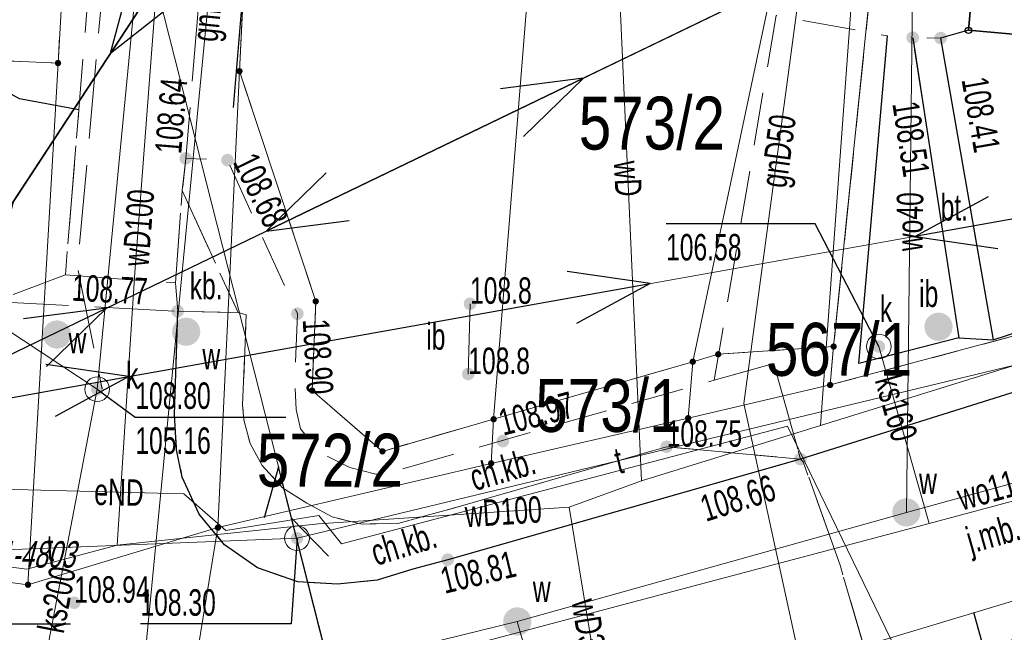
# Model space of a CAD drawing. Header units: inches. Extents: x 6497603 to 6502483, y 5925790 to 5934357.
# Tile 158 of 256: x 6501231 to 6501259, y 5926102 to 5926119. Entities that reach past the tile are written whole.
import ezdxf
from ezdxf.enums import TextEntityAlignment as Align

# ---------------------------------------------------------------- set-up
doc = ezdxf.new("R2010")
doc.units = ezdxf.units.IN
doc.header["$MEASUREMENT"] = 0
for name, pattern in [('1.5_0.75', [2.25, 1.5, -0.75]), ('2.25_0.75', [3, 2.25, -0.75]), ('219-1000', [0, 0]), ('egkk-1000', [3, 2.25, -0.75]), ('egug-1000', [1.5, 0.75, -0.75]), ('suep_nn_1000', [0, 0]), ('sutp_1000', [0, 0])]:
    doc.linetypes.add(name, pattern=pattern)
for name, color, linetype in [('203-punkt graniczny', 7, 'Continuous'), ('211-numer działki ewidencyjnej', 7, 'Continuous'), ('217-kontur klasyfikacyjny', 7, 'Continuous'), ('218-kontur użytku gruntowego', 7, 'Continuous'), ('219-działka ewidencyjna', 7, 'Continuous'), ('312-budynek ewidencyjny', 7, 'Continuous'), ('chodnik', 7, 'Continuous'), ('chodnik-Atr17', 7, 'Continuous'), ('inna budowla', 7, 'Continuous'), ('inna budowla-Atr17', 7, 'Continuous'), ('jezdnia', 7, 'Continuous'), ('jezdnia-Atr17', 7, 'Continuous'), ('komora podziemna', 7, 'Continuous'), ('krawężnik', 7, 'Continuous'), ('obszar utwardzony', 7, 'Continuous'), ('obszar utwardzony-Atr17', 7, 'Continuous'), ('obudowa ochronna przewodu', 7, 'Continuous'), ('ogrodzenie trwałe', 7, 'Continuous'), ('pikieta naturalna', 7, 'Continuous'), ('pikieta naturalna-Atr2', 7, 'Continuous'), ('pikieta sztuczna', 7, 'Continuous'), ('pikieta sztuczna-Atr2', 7, 'Continuous'), ('przewód elektroenergetyczny niskiego napięcia', 7, 'Continuous'), ('przewód elektroenergetyczny podziemny', 7, 'Continuous'), ('przewód elektroenergetyczny podziemny-Atr1', 7, 'Continuous'), ('przewód gazowy', 7, 'Continuous'), ('przewód gazowy-Atr1', 7, 'Continuous'), ('przewód kanalizacyjny', 7, 'Continuous'), ('przewód kanalizacyjny - ob. projektowany', 7, 'Continuous'), ('przewód kanalizacyjny-Atr1', 7, 'Continuous'), ('przewód telekomunikacyjny napowietrzny', 7, 'Continuous'), ('przewód telekomunikacyjny podziemny', 7, 'Continuous'), ('przewód telekomunikacyjny podziemny-Atr1', 7, 'Continuous'), ('przewód wodociągowy', 7, 'Continuous'), ('przewód wodociągowy-Atr1', 7, 'Continuous'), ('Punkt budynku', 7, 'Continuous'), ('rzędna', 7, 'Continuous'), ('rzędna-Atr2', 7, 'Continuous'), ('rzędna-Atr3', 7, 'Continuous'), ('studnia kanalizacyjna', 7, 'Continuous'), ('studnia kanalizacyjna-Atr17', 7, 'Continuous'), ('Szczegółowa osnowa geodezyjna pozioma-Atr103', 7, 'Continuous'), ('zasuwa lub zawór', 7, 'Continuous'), ('zasuwa lub zawór-Atr17', 7, 'Continuous')]:
    doc.layers.add(name, color=color, linetype=linetype)
doc.styles.get("Standard").update_dxf_attribs({"font": 'arial.ttf'})
doc.linetypes.add('902-1000', pattern='A,5,0,[1,ksztalty.shx,S=1,R=0,X=0,Y=0],5', length=10)

# ---------------------------------------------------------------- blocks, each defined once
blk = doc.blocks.new('203')
at = {"linetype": 'Continuous', "lineweight": 0}
h = blk.add_hatch(color=0, dxfattribs=at)
edge = h.paths.add_edge_path()
edge.add_arc((0, 0), 0.09, 0, 360)
blk = doc.blocks.new('PUNKTBUD')
at = {"color": 0}
blk.add_circle((0, 0), 0.09, dxfattribs=at)
blk = doc.blocks.new('PW01')
at = {"linetype": 'Continuous', "lineweight": 13}
h = blk.add_hatch(color=0, dxfattribs=at)
edge = h.paths.add_edge_path()
edge.add_arc((0, 0), 0.18, 0, 360)
blk = doc.blocks.new('US15')
at = {"color": 0, "linetype": 'Continuous', "lineweight": 13}
blk.add_circle((0, 0), 0.35, dxfattribs=at)
blk = doc.blocks.new('US25')
at = {"linetype": 'Continuous', "lineweight": 13}
h = blk.add_hatch(color=0, dxfattribs=at)
edge = h.paths.add_edge_path()
edge.add_arc((0, 0), 0.4, 0, 360)
blk = doc.blocks.new('SUTP')
at = {"color": 0, "linetype": 'Continuous'}
for p, q in [((0, 0), (1.299, 0.75)), ((13.848, 0), (12.549, 0.75)), ((0, 0), (13.848, 0)), ((2.799, -0.75), (1.5, 0)), ((11.049, -0.75), (12.348, 0))]:
    blk.add_line(p, q, dxfattribs=at)
blk = doc.blocks.new('SUEP1')
at = {"color": 0, "linetype": 'Continuous'}
for p, q in [((7.5, 0), (5.25, 0.75)), ((22.5, 0), (20.25, 0.75)), ((0, 0), (7.5, 0)), ((7.5, 0), (5.25, -0.75)), ((7.5, 0), (22.5, 0)), ((22.5, 0), (20.25, -0.75))]:
    blk.add_line(p, q, dxfattribs=at)

msp = doc.modelspace()

# ---------------------------------------------------------------- linework, layer by layer
at = {"layer": '217-kontur klasyfikacyjny', "color": 3, "linetype": 'egkk-1000', "lineweight": 18, "flags": 128}
for points in [[(6501254.09, 5926110.16), (6501255.72, 5926126.06)], [(6501237.49, 5926122.66), (6501237.26, 5926117.96)], [(6501237.26, 5926117.96), (6501239.42, 5926111.44)], [(6501239.42, 5926111.44), (6501239.32, 5926108.91)], [(6501250.82, 5926109.94), (6501254.09, 5926110.16)], [(6501244.46, 5926108.1), (6501250.1, 5926109.73)], [(6501250.1, 5926109.73), (6501250.82, 5926109.94)], [(6501239.32, 5926108.91), (6501241.31, 5926107.19)], [(6501241.31, 5926107.19), (6501244.46, 5926108.1)]]:
    msp.add_lwpolyline(points, dxfattribs=at)
at = {"layer": '218-kontur użytku gruntowego', "color": 3, "linetype": 'egug-1000', "lineweight": 18, "flags": 128}
for points in [[(6501232.12, 5926118.19), (6501232.79, 5926129.81)], [(6501255.72, 5926126.06), (6501254.09, 5926110.16)], [(6501237.49, 5926122.66), (6501237.26, 5926117.96)], [(6501228.79, 5926118.34), (6501232.12, 5926118.19)], [(6501237.26, 5926117.96), (6501239.42, 5926111.44)], [(6501253.99, 5926109.07), (6501265.08, 5926112.03)], [(6501239.42, 5926111.44), (6501239.32, 5926108.91)], [(6501250.82, 5926109.94), (6501254.09, 5926110.16)], [(6501254.09, 5926110.16), (6501253.99, 5926109.07)], [(6501244.46, 5926108.1), (6501250.1, 5926109.73)], [(6501250.1, 5926109.73), (6501250.82, 5926109.94)], [(6501239.32, 5926108.91), (6501241.31, 5926107.19)], [(6501241.31, 5926107.19), (6501244.46, 5926108.1)]]:
    msp.add_lwpolyline(points, dxfattribs=at)
at = {"layer": '219-działka ewidencyjna', "color": 3, "linetype": '219-1000', "lineweight": 18, "flags": 128}
for points in [[(6501232.12, 5926118.19), (6501232.79, 5926129.81)], [(6501255.72, 5926126.06), (6501254.09, 5926110.16)], [(6501237.26, 5926117.96), (6501237.49, 5926122.66)], [(6501245.54, 5926121.64), (6501244.46, 5926108.1)], [(6501252.53, 5926121.21), (6501250.1, 5926109.73)], [(6501228.79, 5926118.34), (6501232.12, 5926118.19)], [(6501231.27, 5926103.41), (6501232.12, 5926118.19)], [(6501236.65, 5926105.03), (6501237.26, 5926117.96)], [(6501237.26, 5926117.96), (6501239.42, 5926111.44)], [(6501265.08, 5926112.03), (6501253.99, 5926109.07)], [(6501239.32, 5926108.91), (6501239.42, 5926111.44)], [(6501250.82, 5926109.94), (6501254.09, 5926110.16)], [(6501253.99, 5926109.07), (6501254.09, 5926110.16)], [(6501244.46, 5926108.1), (6501250.1, 5926109.73)], [(6501249.97, 5926108.13), (6501250.1, 5926109.73)], [(6501250.1, 5926109.73), (6501250.82, 5926109.94)], [(6501239.32, 5926108.91), (6501241.31, 5926107.19)], [(6501249.97, 5926108.13), (6501253.99, 5926109.07)], [(6501192.19, 5926108.63), (6501231.27, 5926103.41)], [(6501241.31, 5926107.19), (6501244.46, 5926108.1)], [(6501244.39, 5926106.85), (6501249.97, 5926108.13)], [(6501244.39, 5926106.85), (6501244.46, 5926108.1)], [(6501236.65, 5926105.03), (6501244.39, 5926106.85)], [(6501231.27, 5926103.41), (6501236.65, 5926105.03)], [(6501234.67, 5926092.96), (6501236.65, 5926105.03)]]:
    msp.add_lwpolyline(points, dxfattribs=at)
at = {"layer": '312-budynek ewidencyjny', "color": 7, "linetype": 'Continuous', "lineweight": 35, "flags": 128}
for points in [[(6501257.91, 5926119.12), (6501258.63, 5926127.12)], [(6501265.66, 5926118.42), (6501257.91, 5926119.12)]]:
    msp.add_lwpolyline(points, dxfattribs=at)
at = {"layer": 'chodnik', "color": 7, "linetype": '1.5_0.75', "lineweight": 18, "flags": 128}
for points in [[(6501250.71, 5926109.21), (6501252.46, 5926119.54), (6501255.62, 5926118.96), (6501254.8, 5926109.68), (6501257.64, 5926110.41), (6501258.61, 5926110.35), (6501273.4, 5926115.16), (6501273.52, 5926115.95), (6501277.25, 5926117.18), (6501277.7, 5926116.83), (6501277.81, 5926116.4), (6501285.76, 5926118.47), (6501285.82, 5926119.88), (6501286.7, 5926126.51), (6501292.79, 5926126.42), (6501292.49, 5926123.6), (6501292.48, 5926121.57), (6501294.56, 5926121.3), (6501294.34, 5926119.77), (6501296.97, 5926119.89), (6501295.64, 5926118.2), (6501292.84, 5926117.97), (6501289.37, 5926117.51), (6501284.7, 5926116.62), (6501281.13, 5926115.71), (6501273.45, 5926113.35), (6501261.91, 5926109.76), (6501259.77, 5926109.05), (6501253.15, 5926106.97), (6501252.4, 5926109.68)], [(6501235.64, 5926114.58), (6501235.74, 5926115.49), (6501236.92, 5926115.44), (6501238.9, 5926111.09), (6501238.83, 5926109.1), (6501238.87, 5926108.38), (6501238.99, 5926107.83), (6501239.39, 5926107.34), (6501239.76, 5926107.04), (6501240.39, 5926106.73), (6501241.12, 5926106.54), (6501241.52, 5926106.59), (6501250.71, 5926109.21), (6501252.4, 5926109.68), (6501253.15, 5926106.97), (6501249.36, 5926107.32), (6501243.11, 5926105.52), (6501241.75, 5926105.15), (6501240.74, 5926105.13), (6501239.89, 5926105.33), (6501239.17, 5926105.72), (6501238.48, 5926106.16), (6501237.9, 5926106.79), (6501237.56, 5926107.41), (6501237.38, 5926108.08), (6501237.35, 5926108.51), (6501237.45, 5926111.06), (6501237.22, 5926111.12)], [(6501235.51, 5926111.16), (6501237.22, 5926111.12), (6501237.45, 5926111.06), (6501237.35, 5926108.51), (6501237.38, 5926108.08), (6501237.56, 5926107.41), (6501237.9, 5926106.79), (6501238.48, 5926106.16), (6501239.17, 5926105.72), (6501239.89, 5926105.33), (6501240.74, 5926105.13), (6501241.75, 5926105.15), (6501243.11, 5926105.52), (6501249.36, 5926107.32), (6501253.15, 5926106.97), (6501243.16, 5926104.12), (6501242.17, 5926103.85), (6501241.16, 5926103.54), (6501240.04, 5926103.43), (6501238.91, 5926103.49), (6501237.77, 5926103.89), (6501236.84, 5926104.54), (6501236.12, 5926105.41), (6501235.64, 5926106.46), (6501235.48, 5926107.23), (6501235.42, 5926108.23)]]:
    msp.add_lwpolyline(points, close=True, dxfattribs=at)
at = {"layer": 'inna budowla', "color": 7, "linetype": 'Continuous', "lineweight": 18, "flags": 128}
msp.add_lwpolyline([(6501243.74, 5926109.38), (6501243.79, 5926111.37)], dxfattribs=at)
at = {"layer": 'jezdnia', "color": 7, "linetype": '2.25_0.75', "lineweight": 18, "flags": 128}
for points in [[(6500967.52, 5926475.78), (6500970.47, 5926475.3), (6500970.34, 5926474.17), (6500969.68, 5926470.3), (6500969.49, 5926469.27), (6500968.64, 5926464.1), (6500968.02, 5926460.39), (6500966.41, 5926450.57), (6500964.71, 5926440.65), (6500963.12, 5926430.78), (6500961.32, 5926419.97), (6500959.67, 5926410.08), (6500959.52, 5926409.05), (6500958.4, 5926402.16), (6500958.2, 5926401.16), (6500956.52, 5926390.93), (6500955.92, 5926387.39), (6500955.8, 5926386.37), (6500953.89, 5926374.55), (6500953.73, 5926373.46), (6500953.44, 5926371.55), (6500953.08, 5926369.21), (6500952.69, 5926366.58), (6500952.26, 5926363.66), (6500951.98, 5926361.63), (6500951.62, 5926358.68), (6500951.27, 5926355.63), (6500950.83, 5926351.7), (6500950.56, 5926348.7), (6500950.2, 5926344.71), (6500949.87, 5926340.76), (6500949.76, 5926338.7), (6500949.68, 5926335.75), (6500949.64, 5926334.74), (6500949.52, 5926328.23), (6500949.49, 5926327.2), (6500949.48, 5926325.22), (6500949.47, 5926322.2), (6500949.55, 5926319.76), (6500949.66, 5926317.23), (6500949.84, 5926313.23), (6500950.01, 5926310.21), (6500950.17, 5926308.21), (6500950.43, 5926305.18), (6500950.74, 5926302.26), (6500951.06, 5926299.26), (6500951.49, 5926295.58), (6500952.08, 5926290.33), (6500952.73, 5926285.4), (6500953.13, 5926282.44), (6500953.57, 5926279.4), (6500954.04, 5926276.46), (6500954.41, 5926274.33), (6500954.74, 5926272.49), (6500955.37, 5926269.55), (6500956.06, 5926266.66), (6500956.52, 5926264.7), (6500957.04, 5926262.72), (6500957.79, 5926259.85), (6500958.59, 5926257.01), (6500959.46, 5926254.06), (6500960.33, 5926251.13), (6500961.47, 5926247.41), (6500962.32, 5926244.49), (6500963.34, 5926241.33), (6500964.48, 5926237.89), (6500965.5, 5926234.96), (6500966.14, 5926233.14), (6500966.53, 5926232.14), (6500968.88, 5926225.61), (6500969.29, 5926224.6), (6500970.02, 5926222.74), (6500970.38, 5926221.87), (6500971.84, 5926218.15), (6500972.99, 5926215.36), (6500974.13, 5926212.6), (6500975.34, 5926209.86), (6500976.57, 5926207.09), (6500977.79, 5926204.36), (6500979.13, 5926201.69), (6500980.03, 5926199.93), (6500981.16, 5926197.8), (6500982.17, 5926195.97), (6500982.82, 5926194.92), (6500983.5, 5926193.77), (6500984.62, 5926192.1), (6500985.77, 5926190.49), (6500986.98, 5926188.92), (6500988.2, 5926187.36), (6500989.17, 5926186.2), (6500990.87, 5926184.3), (6500992.5, 5926182.51), (6500994.27, 5926180.73), (6500995.76, 5926179.32), (6500997.26, 5926177.93), (6500997.98, 5926177.32), (6500999.49, 5926176), (6501001.04, 5926174.69), (6501002.64, 5926173.48), (6501003.77, 5926172.66), (6501005.08, 5926171.78), (6501006.76, 5926170.76), (6501009.35, 5926169.19), (6501011.02, 5926168.15), (6501012.75, 5926167), (6501015.2, 5926165.27), (6501017.63, 5926163.53), (6501019.23, 5926162.32), (6501020.36, 5926161.31), (6501021.45, 5926160.26), (6501022.54, 5926159.21), (6501023.77, 5926157.9), (6501024.43, 5926157.12), (6501025.28, 5926156.11), (6501026.36, 5926154.87), (6501027.57, 5926153.3), (6501028.15, 5926152.45), (6501028.65, 5926151.68), (6501029.28, 5926150.71), (6501030.17, 5926149.6), (6501030.99, 5926148.6), (6501031.86, 5926147.75), (6501032.71, 5926147), (6501033.36, 5926146.49), (6501034.56, 5926145.76), (6501035.84, 5926145.14), (6501037.14, 5926144.59), (6501038.54, 5926143.97), (6501039.7, 5926143.38), (6501041.25, 5926142.34), (6501042.55, 5926141.23), (6501043.36, 5926140.29), (6501044.15, 5926139.04), (6501044.95, 5926137.68), (6501045.97, 5926135.97), (6501046.76, 5926134.83), (6501047.06, 5926134.43), (6501047.46, 5926133.9), (6501048.29, 5926133.07), (6501049.15, 5926132.29), (6501050.1, 5926131.67), (6501051.14, 5926131.14), (6501052.32, 5926130.71), (6501053.32, 5926130.44), (6501054.33, 5926130.26), (6501054.81, 5926130.11), (6501059.21, 5926129.52), (6501060.24, 5926129.37), (6501062.18, 5926128.95), (6501065.52, 5926128.17), (6501067.51, 5926127.68), (6501067.94, 5926127.56), (6501072.36, 5926126.36), (6501076.16, 5926125.39), (6501077, 5926125.24), (6501079.93, 5926124.73), (6501091.81, 5926122.96), (6501106.86, 5926120.63), (6501107.86, 5926120.45), (6501114.26, 5926119.46), (6501115.28, 5926119.31), (6501129.17, 5926117.14), (6501141.73, 5926115.29), (6501155.8, 5926113.1), (6501156.84, 5926112.94), (6501163.71, 5926111.96), (6501164.73, 5926111.81), (6501169.7, 5926111.07), (6501186.02, 5926108.73), (6501187.04, 5926108.57), (6501197.9, 5926107.02), (6501198.93, 5926106.86), (6501209.44, 5926105.01), (6501213.12, 5926104.73), (6501214.13, 5926104.59), (6501218.06, 5926103.95), (6501219.09, 5926103.82), (6501225, 5926102.98), (6501226.03, 5926103), (6501226.9, 5926103.16), (6501227.59, 5926103.32), (6501228.34, 5926103.71), (6501228.93, 5926104.14), (6501229.4, 5926105.03), (6501229.75, 5926106.03), (6501230.03, 5926107.51), (6501230.13, 5926108.51), (6501230.41, 5926111.43), (6501235.51, 5926111.16), (6501235.42, 5926108.23), (6501235.48, 5926107.23), (6501235.64, 5926106.46), (6501236.12, 5926105.41), (6501236.84, 5926104.54), (6501237.77, 5926103.89), (6501238.91, 5926103.49), (6501240.04, 5926103.43), (6501241.16, 5926103.54), (6501242.17, 5926103.85), (6501243.16, 5926104.12), (6501253.15, 5926106.97), (6501253.23, 5926106.89), (6501254.28, 5926103.94), (6501255.15, 5926100.97), (6501254.99, 5926100.67), (6501253.62, 5926100.28), (6501252.65, 5926100), (6501249.77, 5926099.21), (6501248.73, 5926098.94), (6501244.96, 5926097.81), (6501243.92, 5926097.57), (6501242.05, 5926097.03), (6501240.92, 5926096.64), (6501239.24, 5926095.9), (6501238.04, 5926095.27), (6501237.2, 5926094.68), (6501236.35, 5926093.84), (6501235.38, 5926092.95), (6501234.5, 5926091.83), (6501233.74, 5926090.74), (6501233.24, 5926089.73), (6501232.77, 5926088.7), (6501232.51, 5926087.65), (6501232.15, 5926085.66), (6501231.07, 5926079.74), (6501230.21, 5926075.13), (6501227.92, 5926063.04), (6501227.8, 5926062.48), (6501227.76, 5926061.73), (6501227.77, 5926061.08), (6501227.88, 5926060.39), (6501228.08, 5926059.83), (6501228.38, 5926059.33), (6501228.85, 5926058.88), (6501229.59, 5926058.46), (6501230.48, 5926058.18), (6501231.24, 5926057.98), (6501236.18, 5926057.48), (6501247.14, 5926056.54), (6501247.78, 5926056.32), (6501247.32, 5926053.12), (6501247.25, 5926050.18), (6501240.84, 5926050.54), (6501235.01, 5926051.15), (6501232.93, 5926051.11), (6501231.58, 5926051.14), (6501230.74, 5926051.16), (6501229.93, 5926051.11), (6501229.08, 5926050.94), (6501228.33, 5926050.61), (6501227.56, 5926049.99), (6501227.03, 5926049.46), (6501226.57, 5926048.76), (6501226.26, 5926048.04), (6501226.07, 5926047), (6501224.9, 5926038.07), (6501224.76, 5926037.04), (6501223.95, 5926030.65), (6501223.78, 5926029.64), (6501222.8, 5926021.69), (6501222.62, 5926020.67), (6501221.85, 5926014.28), (6501221.72, 5926013.21), (6501220.01, 5926001.35), (6501219.92, 5926000.35), (6501218.92, 5925993.96), (6501218.73, 5925992.94), (6501217.59, 5925985.53), (6501217.19, 5925983.25), (6501216.34, 5925978.62), (6501216.11, 5925977.64), (6501215.34, 5925973.74), (6501215.12, 5925972.71), (6501214.1, 5925967.79), (6501212.17, 5925958.57), (6501211.6, 5925955.9), (6501210.39, 5925950.18), (6501210.15, 5925949.2), (6501208.72, 5925942.4), (6501208.51, 5925941.33), (6501206.97, 5925934), (6501206.1, 5925929.6), (6501205.96, 5925928.62), (6501203.95, 5925916.84), (6501200.99, 5925899.07), (6501197.27, 5925877.8), (6501197.19, 5925877.04), (6501197.19, 5925876.24), (6501197.31, 5925875.07), (6501197.66, 5925873.98), (6501197.97, 5925873.22), (6501198.63, 5925872.3), (6501199.23, 5925871.72), (6501199.74, 5925871.37), (6501200.42, 5925871.01), (6501201.38, 5925870.71), (6501202.44, 5925870.55), (6501201.55, 5925864.88), (6501201.24, 5925864.89), (6501200.2, 5925864.97), (6501198.98, 5925864.81), (6501197.51, 5925864.23), (6501196.67, 5925863.67), (6501195.78, 5925862.79), (6501195.34, 5925862.22), (6501195.05, 5925861.84), (6501194.69, 5925861.34), (6501194.31, 5925860.58), (6501193.88, 5925859.32), (6501193.66, 5925858.13), (6501191.37, 5925844.58), (6501188.63, 5925845.69), (6501186.06, 5925846.29), (6501188.34, 5925859.28), (6501189.55, 5925865.75), (6501190.19, 5925869.41), (6501190.72, 5925872.53), (6501192, 5925879.57), (6501195.3, 5925899.15), (6501198.39, 5925917.25), (6501200.06, 5925927.91), (6501200.49, 5925930.37), (6501201.43, 5925935.3), (6501202.26, 5925939.27), (6501205.89, 5925956.67), (6501206.71, 5925960.26), (6501209.44, 5925973.27), (6501210.33, 5925977.62), (6501211, 5925981.11), (6501211.51, 5925984.07), (6501211.73, 5925985.08), (6501212.62, 5925991.03), (6501213.62, 5925996.92), (6501213.83, 5925997.96), (6501214.76, 5926004.82), (6501214.89, 5926005.86), (6501216.15, 5926014.76), (6501216.28, 5926015.75), (6501217.09, 5926022.16), (6501217.19, 5926023.22), (6501218.27, 5926030.95), (6501221.29, 5926054.94), (6501221.42, 5926055.98), (6501222.24, 5926062.4), (6501222.34, 5926063.44), (6501224.16, 5926076.33), (6501224.9, 5926081.72), (6501225.66, 5926087.21), (6501225.76, 5926088.39), (6501225.79, 5926089.57), (6501225.74, 5926090.79), (6501225.65, 5926091.85), (6501225.41, 5926093.04), (6501225.02, 5926094.16), (6501224.47, 5926095.07), (6501223.68, 5926095.94), (6501222.87, 5926096.5), (6501222, 5926096.87), (6501221.03, 5926097.17), (6501220.05, 5926097.37), (6501218.15, 5926097.65), (6501217.08, 5926097.83), (6501213.18, 5926098.37), (6501212.16, 5926098.52), (6501210.21, 5926098.79), (6501209.19, 5926099), (6501203.73, 5926099.73), (6501202.71, 5926099.87), (6501199.75, 5926100.28), (6501198.75, 5926100.43), (6501192.84, 5926101.32), (6501191.84, 5926101.46), (6501178.52, 5926103.46), (6501168.08, 5926104.92), (6501167.07, 5926105.07), (6501161.11, 5926105.95), (6501160.15, 5926106.11), (6501141.22, 5926108.96), (6501128.91, 5926110.87), (6501107.19, 5926114.24), (6501091.02, 5926116.76), (6501087.03, 5926117.36), (6501085.63, 5926117.57), (6501084.66, 5926117.74), (6501082.7, 5926117.91), (6501080.66, 5926118.01), (6501077.67, 5926118.12), (6501076.66, 5926118.16), (6501075.65, 5926118.1), (6501074.96, 5926118.04), (6501074.24, 5926117.87), (6501073.45, 5926117.58), (6501072.83, 5926117.24), (6501072.24, 5926116.73), (6501071.92, 5926116.36), (6501071.6, 5926115.95), (6501071.13, 5926115.07), (6501070.2, 5926112.15), (6501069.14, 5926109.35), (6501065.67, 5926107.67), (6501060.98, 5926105.37), (6501056.17, 5926102.92), (6501047.77, 5926098.64), (6501039.02, 5926094.25), (6501035.19, 5926092.32), (6501033.38, 5926091.57), (6501031.9, 5926091.17), (6501030.72, 5926091), (6501029.45, 5926090.96), (6501027.96, 5926091.09), (6501026.37, 5926091.21), (6501025.08, 5926091.02), (6501023.8, 5926090.63), (6501022.54, 5926089.24), (6501020.92, 5926087.38), (6501018.93, 5926085.36), (6501016.88, 5926083.52), (6501014.11, 5926081.3), (6501011.15, 5926079.19), (6501008.09, 5926077.35), (6501004.66, 5926075.72), (6501000.14, 5926073.66), (6500996.05, 5926071.78), (6500991.19, 5926069.54), (6500987.22, 5926067.8), (6500985.88, 5926070.25), (6500984.5, 5926072.54), (6500990.81, 5926076.24), (6500997.85, 5926080.69), (6501004.96, 5926085.16), (6501007.77, 5926086.97), (6501009.89, 5926088.54), (6501012.32, 5926090.44), (6501014.72, 5926092.81), (6501016.4, 5926095.01), (6501018.1, 5926097.7), (6501019.49, 5926099.95), (6501021.13, 5926103.12), (6501021.79, 5926104.63), (6501021.73, 5926104.89), (6501022.4, 5926106.7), (6501022.77, 5926107.65), (6501022.96, 5926108.66), (6501023.19, 5926109.6), (6501023.35, 5926110.74), (6501023.42, 5926111.89), (6501023.37, 5926112.99), (6501023.17, 5926114.21), (6501022.81, 5926115.94), (6501022.34, 5926117.28), (6501021.93, 5926118.41), (6501021.38, 5926119.39), (6501020.82, 5926120.06), (6501020.31, 5926120.58), (6501019.37, 5926121.14), (6501018.64, 5926121.59), (6501017.79, 5926122.01), (6501016.87, 5926122.36), (6501016.07, 5926122.61), (6501015.13, 5926122.79), (6501014.32, 5926122.89), (6501013.3, 5926122.96), (6501011.3, 5926123.02), (6501010.28, 5926123.07), (6501008.82, 5926123.15), (6501007.35, 5926123.27), (6501006.78, 5926123.46), (6501004.62, 5926123.76), (6501002.02, 5926124.18), (6501000.54, 5926124.46), (6500997.95, 5926125.21), (6500994.57, 5926126.41), (6500989.34, 5926128.79), (6500983.15, 5926131.79), (6500980.24, 5926133), (6500976.92, 5926134.27), (6500973.27, 5926135.38), (6500969.21, 5926136.46), (6500966.14, 5926137.16), (6500962.38, 5926137.84), (6500956.83, 5926138.72), (6500951.6, 5926139.58), (6500948.09, 5926140.28), (6500941.13, 5926141.59), (6500936.68, 5926142.36), (6500936.26, 5926142.38), (6500936.91, 5926144.94), (6500937.28, 5926147.22), (6500938.48, 5926147.26), (6500944.87, 5926146.1), (6500952.28, 5926144.84), (6500952.45, 5926144.94), (6500957.36, 5926144.12), (6500958.42, 5926144.02), (6500960.33, 5926143.82), (6500961.34, 5926143.73), (6500962.4, 5926143.7), (6500964.35, 5926143.61), (6500966.38, 5926143.52), (6500968.34, 5926143.33), (6500970.37, 5926142.99), (6500972.16, 5926142.64), (6500975.22, 5926141.96), (6500978.14, 5926141.2), (6500980.07, 5926140.59), (6500984.84, 5926139.11), (6500988.6, 5926137.98), (6500991.96, 5926137.02), (6500993.89, 5926136.41), (6500996.3, 5926135.75), (6500998.23, 5926135.25), (6500999.76, 5926134.9), (6501002.22, 5926134.43), (6501003.59, 5926134.13), (6501004.64, 5926133.95), (6501005.57, 5926133.82), (6501006.54, 5926133.72), (6501007.41, 5926133.65), (6501008.58, 5926133.66), (6501009.4, 5926133.71), (6501010.99, 5926133.99), (6501012.51, 5926134.33), (6501013.46, 5926134.67), (6501014.17, 5926134.95), (6501015.06, 5926135.45), (6501015.72, 5926135.84), (6501016.55, 5926136.42), (6501017.28, 5926137.05), (6501017.97, 5926137.76), (6501018.59, 5926138.35), (6501019.09, 5926139.31), (6501019.34, 5926140.2), (6501019.48, 5926141.24), (6501019.5, 5926142.22), (6501019.53, 5926143.17), (6501019.42, 5926144.33), (6501019.23, 5926145.48), (6501018.9, 5926146.66), (6501018.59, 5926147.63), (6501018.18, 5926148.39), (6501017.57, 5926149.31), (6501017.02, 5926149.96), (6501016.24, 5926150.87), (6501015.1, 5926152.17), (6501013.64, 5926153.83), (6501013.57, 5926154), (6501012.46, 5926155.3), (6501009.41, 5926158.38), (6501006.55, 5926161.1), (6501003.79, 5926163.84), (6501000.27, 5926167.22), (6500997.75, 5926169.48), (6500994.93, 5926171.9), (6500993.22, 5926173.37), (6500990.08, 5926176.36), (6500986.16, 5926180.45), (6500984.36, 5926182.53), (6500983.92, 5926182.88), (6500982.09, 5926185.15), (6500980.83, 5926186.8), (6500979.72, 5926188.4), (6500979.64, 5926188.64), (6500977.9, 5926191.3), (6500976.68, 5926193.39), (6500974.4, 5926197.5), (6500971.6, 5926203.33), (6500970.2, 5926206.34), (6500968.02, 5926211.54), (6500966.1, 5926216.13), (6500964.42, 5926220.5), (6500963.39, 5926223.18), (6500962.78, 5926224.79), (6500960.85, 5926229.86), (6500958.92, 5926235.34), (6500957.26, 5926240.34), (6500955.77, 5926245.22), (6500954.5, 5926249.48), (6500953.02, 5926254.47), (6500951.16, 5926261.1), (6500950.63, 5926263.22), (6500949.44, 5926268.23), (6500948.4, 5926273.5), (6500947.44, 5926279.19), (6500946.72, 5926284.52), (6500945.98, 5926290.57), (6500945.39, 5926295.06), (6500944.64, 5926301.22), (6500943.99, 5926308.19), (6500943.71, 5926313.06), (6500943.38, 5926320.02), (6500943.36, 5926324.68), (6500943.39, 5926329.54), (6500943.52, 5926335.16), (6500943.63, 5926336.77), (6500943.87, 5926342.09), (6500944.45, 5926348.6), (6500944.89, 5926353.17), (6500945.31, 5926356.92), (6500946, 5926362.7), (6500946.75, 5926367.77), (6500946.9, 5926369.53), (6500947.97, 5926376.36), (6500948.58, 5926379.99), (6500949.87, 5926387.54), (6500950.36, 5926390.87), (6500950.58, 5926392.97), (6500951.07, 5926399.96), (6500951.2, 5926400.17), (6500951.56, 5926405.22), (6500951.74, 5926408.6), (6500951.86, 5926412.25), (6500952.04, 5926414.31), (6500952.81, 5926417.99), (6500953.87, 5926422.25), (6500955.38, 5926427.84), (6500956.84, 5926433.28), (6500957.79, 5926436.87), (6500958.47, 5926439.89), (6500959.31, 5926444.93), (6500960.75, 5926453.89), (6500962.75, 5926465.71), (6500964.63, 5926476.24)], [(6501235.06, 5926145.52), (6501235.75, 5926153.64), (6501235.8, 5926153.95), (6501235.85, 5926155.56), (6501235.86, 5926162.26), (6501235.71, 5926167.37), (6501235.59, 5926172.11), (6501235.47, 5926173.77), (6501235.2, 5926179.15), (6501234.36, 5926194.04), (6501234.13, 5926199.46), (6501234.03, 5926206.15), (6501237.12, 5926205.93), (6501237.18, 5926199.64), (6501237.6, 5926191.79), (6501238.25, 5926180.25), (6501238.51, 5926178.85), (6501238.6, 5926173.58), (6501238.95, 5926167.29), (6501239.02, 5926162.17), (6501238.92, 5926153.77), (6501238.18, 5926144.69), (6501237.6, 5926137.97), (6501235.74, 5926115.49), (6501235.64, 5926114.58), (6501235.45, 5926111.96), (6501232.33, 5926112.19), (6501232.71, 5926116.87)], [(6501259.77, 5926109.05), (6501262.67, 5926102.85), (6501259.89, 5926102.06), (6501254.99, 5926100.67), (6501255.15, 5926100.97), (6501254.28, 5926103.94), (6501253.23, 5926106.89), (6501253.15, 5926106.97)]]:
    msp.add_lwpolyline(points, close=True, dxfattribs=at)
at = {"layer": 'krawężnik', "color": 7, "linetype": 'Continuous', "lineweight": 25, "flags": 128}
for points in [[(6501232.71, 5926116.87), (6501231.03, 5926117.18), (6501225.77, 5926120.09), (6501223.06, 5926121.23), (6501223.13, 5926122.2)], [(6501257.64, 5926110.41), (6501254.8, 5926109.68), (6501255.62, 5926118.96)], [(6501256.33, 5926118.91), (6501257.64, 5926110.41), (6501258.61, 5926110.35)], [(6501253.15, 5926106.97), (6501243.16, 5926104.12), (6501242.17, 5926103.85), (6501241.16, 5926103.54), (6501240.04, 5926103.43), (6501238.91, 5926103.49), (6501237.77, 5926103.89), (6501236.84, 5926104.54), (6501236.12, 5926105.41), (6501235.64, 5926106.46), (6501235.48, 5926107.23), (6501235.42, 5926108.23), (6501235.51, 5926111.16)], [(6501259.77, 5926109.05), (6501253.15, 5926106.97)]]:
    msp.add_lwpolyline(points, dxfattribs=at)
at = {"layer": 'obszar utwardzony', "color": 7, "linetype": '2.25_0.75', "lineweight": 18, "flags": 128}
for points in [[(6501208.8, 5926122.71), (6501223.13, 5926122.2), (6501223.06, 5926121.23), (6501225.77, 5926120.09), (6501231.03, 5926117.18), (6501232.71, 5926116.87), (6501232.33, 5926112.19), (6501230.48, 5926111.49), (6501223.35, 5926117.16), (6501222.48, 5926117.41), (6501208.16, 5926119.24)], [(6501257.64, 5926110.41), (6501256.33, 5926118.91), (6501257.12, 5926118.9), (6501258.61, 5926110.35)], [(6501235.51, 5926111.16), (6501235.45, 5926111.96), (6501235.64, 5926114.58), (6501237.22, 5926111.12)]]:
    msp.add_lwpolyline(points, close=True, dxfattribs=at)
at = {"layer": 'obudowa ochronna przewodu', "color": 7, "linetype": 'Continuous', "lineweight": 25, "flags": 128}
msp.add_lwpolyline([(6501255.82, 5926094.72), (6501259.83, 5926096.26), (6501258.06, 5926102.62)], dxfattribs=at)
at = {"layer": 'ogrodzenie trwałe', "color": 7, "linetype": '902-1000', "lineweight": 25, "flags": 128}
for points in [[(6501257.91, 5926119.12), (6501257.12, 5926118.9), (6501258.61, 5926110.35), (6501273.4, 5926115.16), (6501273.52, 5926115.95), (6501277.25, 5926117.18), (6501277.7, 5926116.83), (6501285.82, 5926119.88), (6501286.7, 5926126.51), (6501292.79, 5926126.42), (6501292.49, 5926123.6), (6501292.48, 5926121.57), (6501294.56, 5926121.3), (6501297.04, 5926120.94)], [(6501237.09, 5926116.93), (6501237.36, 5926120.23), (6501237.41, 5926120.84)]]:
    msp.add_lwpolyline(points, dxfattribs=at)
at = {"layer": 'przewód elektroenergetyczny niskiego napięcia', "color": 1, "linetype": 'suep_nn_1000', "lineweight": 18, "flags": 128}
for points in [[(6501226.74, 5926107.99), (6501237.72, 5926124.74)], [(6501226.74, 5926107.99), (6501258.28, 5926123.2)], [(6501226.74, 5926107.99), (6501278.54, 5926117.23)]]:
    msp.add_lwpolyline(points, dxfattribs=at)
at = {"layer": 'przewód elektroenergetyczny podziemny', "color": 1, "linetype": 'Continuous', "lineweight": 18, "flags": 128}
msp.add_lwpolyline([(6501263.34, 5926025.21), (6501263.89, 5926029.63), (6501264.93, 5926030.46), (6501266.87, 5926048.35), (6501262.29, 5926070.67), (6501258.94, 5926080.35), (6501258.24, 5926086.63), (6501256.43, 5926098.8), (6501256.03, 5926101.21), (6501252.78, 5926107.9), (6501240.15, 5926104.57), (6501239.51, 5926105.37), (6501236.87, 5926104.95), (6501235.68, 5926105.99), (6501230.53, 5926106.12), (6501230.42, 5926117.83), (6501230.13, 5926134.16), (6501229.69, 5926138.53), (6501212.47, 5926140.51), (6501210.02, 5926136.61)], dxfattribs=at)
at = {"layer": 'przewód gazowy', "color": 40, "linetype": 'Continuous', "lineweight": 18, "flags": 128}
for points in [[(6501233.67, 5926096.17), (6501234.41, 5926099.58), (6501236.43, 5926120.48), (6501236.51, 5926121.76), (6501237.01, 5926129.45), (6501238, 5926139.97), (6501238.59, 5926148.07), (6501239.1, 5926164.77), (6501239.17, 5926166.9), (6501239.16, 5926171.13), (6501236.59, 5926189.11), (6501235.89, 5926200.13), (6501236.96, 5926223.01), (6501237.09, 5926223.86), (6501238.07, 5926230.18), (6501239.55, 5926238.79), (6501241.73, 5926249.92)], [(6501253.61, 5926123.94), (6501252.87, 5926118.35), (6501251.55, 5926108.55), (6501253.16, 5926101.14)], [(6501315.09, 5926112.68), (6501299.33, 5926112.93), (6501295.63, 5926112.94), (6501289.86, 5926112.96), (6501275.93, 5926108.27), (6501273.18, 5926107.4), (6501260.03, 5926103.21), (6501253.16, 5926101.14), (6501240.66, 5926097.41), (6501238.12, 5926096.7), (6501236.37, 5926096.52), (6501233.67, 5926096.17)], [(6501255.82, 5926094.72), (6501259.83, 5926096.26), (6501258.06, 5926102.62)]]:
    msp.add_lwpolyline(points, dxfattribs=at)
at = {"layer": 'przewód kanalizacyjny', "color": 34, "linetype": 'Continuous', "lineweight": 18, "flags": 128}
for points in [[(6501239.51, 5926240.46), (6501236.3, 5926224.33), (6501236.02, 5926213.32), (6501235.2, 5926178.71), (6501235.11, 5926176.98), (6501236.13, 5926155.01), (6501236.75, 5926144.04), (6501235.79, 5926136.62), (6501234.53, 5926122.48), (6501233.23, 5926108.95)], [(6501233.23, 5926108.95), (6501229.55, 5926111.38), (6501209.38, 5926113.38), (6501191.71, 5926115.49), (6501164.9, 5926118.7), (6501154.98, 5926119.88)], [(6501231.2, 5926098.36), (6501256.8, 5926105.15), (6501294.95, 5926115.37), (6501299.22, 5926116.51), (6501317.46, 5926113.42), (6501325.84, 5926112.01), (6501334.32, 5926110.57), (6501335.8, 5926110.32), (6501349.6, 5926107.99), (6501358.62, 5926106.46), (6501370.85, 5926104.44), (6501398.09, 5926099.95), (6501407.95, 5926098.32), (6501427.44, 5926095.44), (6501443.18, 5926093.19), (6501453.87, 5926091.66), (6501469.21, 5926089.46), (6501474.36, 5926088.77), (6501529.86, 5926081.35), (6501602.88, 5926071), (6501682.06, 5926064.52)], [(6501255.37, 5926110.16), (6501256.8, 5926105.15)], [(6501233.23, 5926108.95), (6501231.2, 5926098.36)]]:
    msp.add_lwpolyline(points, dxfattribs=at)
at = {"layer": 'przewód kanalizacyjny - ob. projektowany', "color": 34, "linetype": '2.25_0.75', "lineweight": 18, "flags": 128}
msp.add_lwpolyline([(6501297.62, 5926384.88), (6501281.75, 5926361.65), (6501258.23, 5926327.7), (6501254.79, 5926306.69), (6501249.83, 5926266.28), (6501241.85, 5926240.34), (6501238.38, 5926240.68), (6501235.1, 5926222.31), (6501234.84, 5926213.34), (6501233.88, 5926205.62), (6501235.97, 5926177.35), (6501235.72, 5926146.01), (6501232.67, 5926112.41), (6501233.37, 5926108.95)], dxfattribs=at)
at = {"layer": 'przewód telekomunikacyjny napowietrzny', "color": 30, "linetype": 'sutp_1000', "lineweight": 18, "flags": 128}
msp.add_lwpolyline([(6501241.77, 5926093.33), (6501231.33, 5926134.47)], dxfattribs=at)
at = {"layer": 'przewód telekomunikacyjny podziemny', "color": 30, "linetype": 'Continuous', "lineweight": 18, "flags": 128}
msp.add_lwpolyline([(6501260, 5926109.82), (6501238.89, 5926104.73), (6501228.04, 5926104.3), (6501211.03, 5926105.5), (6501188.67, 5926109.35)], dxfattribs=at)
at = {"layer": 'przewód wodociągowy', "color": 5, "linetype": 'Continuous', "lineweight": 18, "flags": 128}
for points in [[(6501233.8, 5926104.53), (6501234.3, 5926112.26), (6501235.29, 5926125.29), (6501235.82, 5926132.79), (6501235.84, 5926133.01), (6501236.24, 5926138.63), (6501236.77, 5926153.59), (6501237.07, 5926171.29), (6501237.22, 5926181.44), (6501235.59, 5926197.48), (6501235.29, 5926208.39), (6501236.65, 5926223.16), (6501237.3, 5926229.35), (6501240.69, 5926242.38), (6501248.34, 5926267.39), (6501251.54, 5926266.45)], [(6501253.26, 5926130.4), (6501255.01, 5926130.54), (6501254.83, 5926123.19), (6501253.72, 5926107.92)], [(6501256.37, 5926124.28), (6501256.15, 5926105.46)], [(6501248.03, 5926120.03), (6501248.65, 5926106.35)], [(6501417.86, 5926099.77), (6501411.23, 5926100.69), (6501395.93, 5926102.91), (6501382.26, 5926105.19), (6501357.86, 5926108.51), (6501342.43, 5926111.11), (6501314, 5926116.5), (6501310.72, 5926117.41), (6501300.35, 5926118.49), (6501291.42, 5926118.18), (6501281.62, 5926117.22), (6501277.91, 5926115.59), (6501277.22, 5926115.29), (6501270.91, 5926113.28), (6501268.51, 5926112.51), (6501253.72, 5926107.92), (6501248.65, 5926106.35), (6501246.6, 5926105.61), (6501239.5, 5926105.14), (6501233.8, 5926104.53)], [(6501227.87, 5926099.14), (6501231.4, 5926099), (6501245.13, 5926102.37), (6501256.15, 5926105.46), (6501273.9, 5926110.35), (6501274.48, 5926110.7), (6501294.73, 5926115.67)], [(6501233.8, 5926104.53), (6501231.24, 5926103.85), (6501185.79, 5926109.73), (6501165.68, 5926112.27), (6501154.17, 5926115.02)], [(6501246.6, 5926105.61), (6501248.16, 5926096.15)], [(6501245.13, 5926102.37), (6501247.12, 5926095.44)]]:
    msp.add_lwpolyline(points, dxfattribs=at)
at = {"layer": 'rzędna-Atr2', "color": 7, "flags": 128}
for points in [[(6501255.37, 5926110.16), (6501253.57, 5926113.64), (6501249.343, 5926113.64)], [(6501233.23, 5926108.95), (6501234.31, 5926108.16), (6501238.577, 5926108.16)], [(6501238.89, 5926104.73), (6501238.72, 5926102.3), (6501234.453, 5926102.3)], [(6501228.04, 5926104.3), (6501228.65, 5926102.3), (6501232.478, 5926102.3)]]:
    msp.add_lwpolyline(points, dxfattribs=at)

# ---------------------------------------------------------------- block references
at = {"layer": '203-punkt graniczny', "color": 7, "linetype": 'Continuous', "lineweight": 18}
for p in [(6501232.12, 5926118.19), (6501237.26, 5926117.96), (6501239.42, 5926111.44), (6501250.82, 5926109.94), (6501254.09, 5926110.16), (6501250.1, 5926109.73), (6501239.32, 5926108.91), (6501253.99, 5926109.07), (6501244.46, 5926108.1), (6501249.97, 5926108.13), (6501241.31, 5926107.19), (6501244.39, 5926106.85), (6501236.65, 5926105.03), (6501231.27, 5926103.41)]:
    msp.add_blockref('203', p, dxfattribs=at)
at = {"layer": 'inna budowla', "color": 7, "linetype": 'Continuous', "lineweight": 18}
msp.add_blockref('US25', (6501257.06, 5926110.72), dxfattribs=at)
at = {"layer": 'komora podziemna', "color": 30, "linetype": 'Continuous', "lineweight": 18, "rotation": 8.568999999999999}
msp.add_blockref('US15', (6501238.89, 5926104.73), dxfattribs=at)
at = {"layer": 'pikieta naturalna', "color": 7, "linetype": 'Continuous', "lineweight": 13}
for p in [(6501243.79, 5926111.37), (6501243.74, 5926109.38)]:
    msp.add_blockref('PW01', p, dxfattribs=at)
at = {"layer": 'pikieta sztuczna', "color": 7, "linetype": 'Continuous', "lineweight": 13}
for p in [(6501256.33, 5926118.91), (6501257.12, 5926118.9), (6501235.74, 5926115.49), (6501236.92, 5926115.44), (6501235.51, 5926111.16), (6501238.9, 5926111.09), (6501244.72, 5926107.48), (6501249.36, 5926107.32), (6501253.15, 5926106.97), (6501243.16, 5926104.12), (6501232.58, 5926102.9)]:
    msp.add_blockref('PW01', p, dxfattribs=at)
at = {"layer": 'przewód elektroenergetyczny niskiego napięcia', "color": 1, "linetype": 'Continuous', "lineweight": 18}
for p, rotation in [((6501226.74, 5926107.99), 56.754), ((6501237.72, 5926124.74), 236.754), ((6501258.28, 5926123.2), 205.7449999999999), ((6501226.74, 5926107.99), 25.745), ((6501278.54, 5926117.23), 190.1139999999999), ((6501226.74, 5926107.99), 10.114)]:
    msp.add_blockref('SUEP1', p, dxfattribs=dict(at, rotation=rotation))
at = {"layer": 'przewód telekomunikacyjny napowietrzny', "color": 30, "linetype": 'Continuous', "lineweight": 18, "rotation": 104.239}
msp.add_blockref('SUTP', (6501241.77, 5926093.33), dxfattribs=at)
at = {"layer": 'Punkt budynku', "color": 5, "linetype": 'Continuous', "lineweight": 13}
msp.add_blockref('PUNKTBUD', (6501257.91, 5926119.12), dxfattribs=at)
at = {"layer": 'rzędna', "color": 34, "linetype": 'Continuous', "lineweight": 18}
for p in [(6501255.37, 5926110.16), (6501233.23, 5926108.95)]:
    msp.add_blockref('PW01', p, dxfattribs=at)
at = {"layer": 'rzędna', "color": 30, "linetype": 'Continuous', "lineweight": 18}
msp.add_blockref('PW01', (6501238.89, 5926104.73), dxfattribs=at)
at = {"layer": 'studnia kanalizacyjna', "color": 34, "linetype": 'Continuous', "lineweight": 18}
for p in [(6501255.37, 5926110.16), (6501233.23, 5926108.95)]:
    msp.add_blockref('US15', p, dxfattribs=at)
at = {"layer": 'zasuwa lub zawór', "color": 5, "linetype": 'Continuous', "lineweight": 18}
for p in [(6501232.09, 5926110.5), (6501235.75, 5926110.58), (6501256.15, 5926105.46), (6501245.13, 5926102.37)]:
    msp.add_blockref('US25', p, dxfattribs=at)

# ---------------------------------------------------------------- texts
at = {"layer": '211-numer działki ewidencyjnej', "color": 3, "linetype": 'Continuous', "lineweight": 18, "width": 0.79}
for s, p in [('573/2', (6501246.87, 5926115.74)), ('567/1', (6501252.17, 5926109.33)), ('573/1', (6501245.64, 5926107.74)), ('572/2', (6501237.75, 5926106.19))]:
    msp.add_text(s, height=1.5, dxfattribs=at).set_placement(p)
at = {"layer": 'chodnik-Atr17', "color": 7, "width": 0.667}
for rotation, p in [(16.066, (6501243.92, 5926106.06)), (17.063, (6501241.13, 5926103.94))]:
    msp.add_text('ch.kb.', height=0.75, rotation=rotation, dxfattribs=at).set_placement(p)
at = {"layer": 'inna budowla-Atr17', "color": 7, "width": 0.667}
for p in [(6501256.51, 5926111.28), (6501242.55, 5926110.07)]:
    msp.add_text('ib', height=0.75, dxfattribs=at).set_placement(p)
at = {"layer": 'jezdnia-Atr17', "color": 7, "width": 0.667}
msp.add_text('j.mb.', height=0.75, rotation=15.837, dxfattribs=at).set_placement((6501257.98, 5926104.29))
at = {"layer": 'obszar utwardzony-Atr17', "color": 7, "width": 0.667}
for s, p in [('bt.', (6501257.12, 5926113.73)), ('kb.', (6501235.85, 5926111.5))]:
    msp.add_text(s, height=0.75, dxfattribs=at).set_placement(p)
at = {"layer": 'pikieta naturalna-Atr2', "color": 7, "width": 0.667}
for p in [(6501243.79, 5926111.37), (6501243.74, 5926109.38)]:
    msp.add_text('108.8', height=0.75, dxfattribs=at).set_placement(p)
at = {"layer": 'pikieta sztuczna-Atr2', "color": 7, "width": 0.667}
for s, rotation, p in [('108.64', 85.27, (6501235.61, 5926115.6)), ('108.41', 279.885, (6501257.71, 5926117.72)), ('108.51', 278.761, (6501255.75, 5926117.04)), ('108.68', 296.034, (6501237.06, 5926115.39)), ('108.77', 356.97, (6501232.5, 5926111.46)), ('108.90', 273.385, (6501239.05, 5926110.92)), ('108.97', 14.669, (6501244.73, 5926107.63)), ('108.66', 17.456, (6501250.47, 5926105.19)), ('108.81', 13.74, (6501243.07, 5926103.15))]:
    msp.add_text(s, height=0.75, rotation=rotation, dxfattribs=at).set_placement(p)
for s, p in [('108.75', (6501249.36, 5926107.32)), ('108.94', (6501232.58, 5926102.9))]:
    msp.add_text(s, height=0.75, dxfattribs=at).set_placement(p)
at = {"layer": 'przewód elektroenergetyczny podziemny-Atr1', "color": 1, "width": 0.667}
msp.add_text('eND', height=0.75, rotation=358.554, dxfattribs=at).set_placement((6501233.15, 5926106.05), align=Align.MIDDLE_LEFT)
at = {"layer": 'przewód gazowy-Atr1', "color": 40, "width": 0.667}
for s, rotation, p in [('gnD110', 84.48, (6501236.27, 5926118.81)), ('gnD50', 82.328, (6501252.38, 5926114.68))]:
    msp.add_text(s, height=0.75, rotation=rotation, dxfattribs=at).set_placement(p, align=Align.MIDDLE_LEFT)
at = {"layer": 'przewód kanalizacyjny-Atr1', "color": 34, "width": 0.667}
for s, rotation, p in [('ks160', 285.93, (6501255.61, 5926109.31)), ('ks200', 79.148, (6501231.912, 5926102.074))]:
    msp.add_text(s, height=0.75, rotation=rotation, dxfattribs=at).set_placement(p, align=Align.MIDDLE_LEFT)
at = {"layer": 'przewód telekomunikacyjny podziemny-Atr1', "color": 30, "width": 0.667}
for rotation, p in [(13.556, (6501247.91, 5926106.91)), (2.269, (6501231.8, 5926104.45))]:
    msp.add_text('t', height=0.75, rotation=rotation, dxfattribs=at).set_placement(p, align=Align.MIDDLE_LEFT)
at = {"layer": 'przewód wodociągowy-Atr1', "color": 5, "width": 0.667}
for s, rotation, p in [('wD', 272.602, (6501248.24, 5926115.42)), ('wD100', 85.655, (6501234.31, 5926112.44)), ('wo40', 89.33, (6501256.237, 5926112.861)), ('wo110', 15.402, (6501257.62, 5926105.87)), ('wD100', 3.787, (6501243.65, 5926105.41)), ('wD30', 279.364, (6501247.03, 5926103))]:
    msp.add_text(s, height=0.75, rotation=rotation, dxfattribs=at).set_placement(p, align=Align.MIDDLE_LEFT)
at = {"layer": 'rzędna-Atr2', "color": 34, "width": 0.667}
msp.add_text('108.80', height=0.75, dxfattribs=at).set_placement((6501234.31, 5926108.168), align=Align.BOTTOM_LEFT)
at = {"layer": 'rzędna-Atr2', "color": 30, "width": 0.667}
msp.add_text('108.30', height=0.75, dxfattribs=at).set_placement((6501234.453, 5926102.308), align=Align.BOTTOM_LEFT)
at = {"layer": 'rzędna-Atr3', "color": 34, "width": 0.667}
for s, p in [('106.58', (6501249.343, 5926112.373)), ('105.16', (6501234.31, 5926106.893))]:
    msp.add_text(s, height=0.75, dxfattribs=at).set_placement(p, align=Align.BOTTOM_LEFT)
at = {"layer": 'studnia kanalizacyjna-Atr17', "color": 34, "width": 0.667}
for p in [(6501255.4, 5926110.85), (6501234.05, 5926108.97)]:
    msp.add_text('k', height=0.75, dxfattribs=at).set_placement(p)
at = {"layer": 'Szczegółowa osnowa geodezyjna pozioma-Atr103', "color": 7, "oblique": 15, "width": 0.667}
msp.add_text('344.241-4803', height=0.75, dxfattribs=at).set_placement((6501228.28, 5926103.67), align=Align.BOTTOM_LEFT)
at = {"layer": 'zasuwa lub zawór-Atr17', "color": 5, "width": 0.667}
for p in [(6501232.42, 5926109.97), (6501236.21, 5926109.51), (6501256.51, 5926105.98), (6501245.57, 5926102.92)]:
    msp.add_text('w', height=0.75, dxfattribs=at).set_placement(p)

doc.saveas('drawing.dxf')
